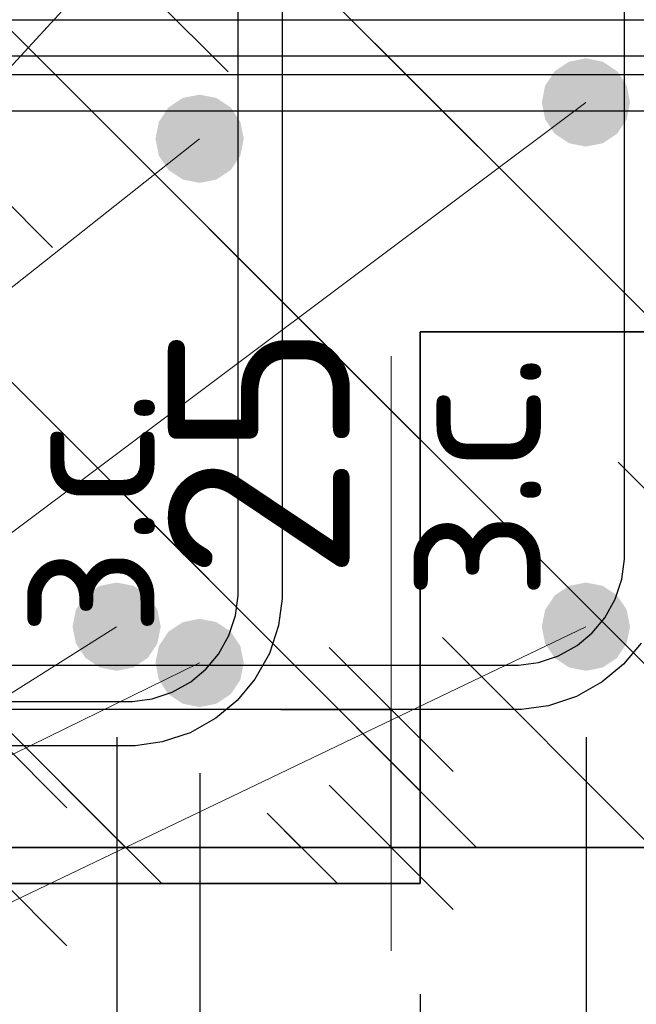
# Model space of a CAD drawing. Header units: metres. Extents: x -38 to 93, y -15 to 21.
# Tile 221 of 256: x 72.308 to 72.42, y 5.285 to 5.463. Entities that reach past the tile are written whole.
import ezdxf

# ---------------------------------------------------------------- set-up
doc = ezdxf.new("R2010")
doc.units = ezdxf.units.M
doc.header["$PDMODE"] = 65
for name, color, linetype, lineweight in [('XR$3$Арм. стержнями нижней зоны', 180, 'Continuous', 35), ('XR$3$Арм.стержн. Арматура края', 96, 'Continuous', 35), ('XR$3$Арм.стержн. Хомут', 240, 'Continuous', 35), ('XR$3$Арм.стержн.горизонт. 1', 180, 'Continuous', 35), ('XR$3$Размерная линия (1)', 7, 'Continuous', 13), ('XR$3$Размерная линия_ общее', 7, 'Continuous', 13), ('XR$5$Арм. стержнями нижней зоны', 180, 'Continuous', 35), ('XR$5$Арм.стержн. Арматура края', 96, 'Continuous', 35), ('XR$5$Арм.стержн. Хомут', 240, 'Continuous', 35), ('XR$5$Арм.стержн.горизонт. 1', 180, 'Continuous', 35), ('XR$5$Размерная линия (1)', 7, 'Continuous', 13), ('XR$5$Размерная линия_ общее', 7, 'Continuous', 13)]:
    doc.layers.add(name, color=color, linetype=linetype, lineweight=lineweight)
doc.styles.add('ISOCPEUR', font='txt')
doc.dimstyles.new('DIMSTYLE_10', dxfattribs={"dimtxt": 0.033, "dimasz": 0.0375, "dimexe": 0, "dimexo": 0, "dimgap": 0.0165, "dimtad": 2, "dimdec": 0, "dimlfac": 1000, "dimrnd": 1, "dimzin": 12, "dimdsep": 46, "dimtxsty": 'ISOCPEUR', "dimblk1": 'ALL_ML_STRICH', "dimblk2": 'ALL_ML_STRICH', "dimsah": 1, "dimcen": 0, "dimclrd": 7, "dimclre": 256, "dimclrt": 7, "dimadec": 0, "dimazin": 0, "dimtfac": 1, "dimtdec": 0, "dimtix": 1, "dimtmove": 2, "dimatfit": 3, "dimfxl": 0, "dimtvp": 1.2, "dimtzin": 0, "dimlwd": 0, "dimlwe": -3, "dimarcsym": 0})
doc.dimstyles.new('DIMSTYLE_12', dxfattribs={"dimtxt": 0.03, "dimasz": 0.03, "dimexe": 0, "dimexo": 0, "dimgap": 0.015, "dimtad": 2, "dimdec": 0, "dimlfac": 1000, "dimrnd": 1, "dimzin": 12, "dimdsep": 46, "dimtxsty": 'ISOCPEUR', "dimblk1": 'ALL_ML_STRICH', "dimblk2": 'ALL_ML_STRICH', "dimsah": 1, "dimcen": 0, "dimclrd": 7, "dimclre": 256, "dimclrt": 7, "dimadec": 0, "dimazin": 0, "dimtfac": 1, "dimtdec": 0, "dimtix": 1, "dimtmove": 2, "dimatfit": 3, "dimfxl": 0, "dimtzin": 0, "dimlwd": 0, "dimlwe": -3, "dimarcsym": 0})
doc.dimstyles.new('DIMSTYLE_14', dxfattribs={"dimtxt": 0.03, "dimasz": 0.03, "dimexe": 0, "dimexo": 0, "dimgap": 0.015, "dimtad": 2, "dimdec": 0, "dimlfac": 1000, "dimrnd": 1, "dimzin": 12, "dimdsep": 46, "dimtxsty": 'ISOCPEUR', "dimblk1": 'ALL_ML_STRICH', "dimblk2": 'ALL_ML_STRICH', "dimsah": 1, "dimcen": 0, "dimclrd": 7, "dimclre": 256, "dimclrt": 7, "dimadec": 0, "dimazin": 0, "dimtfac": 1, "dimtdec": 0, "dimtix": 1, "dimtmove": 2, "dimatfit": 3, "dimfxl": 0, "dimtvp": 1.2, "dimtzin": 0, "dimlwd": 0, "dimlwe": -3, "dimarcsym": 0})
pattern_1 = [(135, (0, 0), (-0.031819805, -0.031819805), [0.4, -0.05, 0, -0.05]), (135, (-0.01591, -0.01591), (-0.031819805, -0.031819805), [0.8, -0.1, 0.1, -0.1])]

# ---------------------------------------------------------------- blocks, each defined once
blk = doc.blocks.new('ALL_ML_STRICH')
at = {"color": 0, "linetype": 'ByBlock', "lineweight": -2}
for p, q in [((0, -0.5), (0, 0.5)), ((-0.3, -0.3), (0.3, 0.3)), ((-1, 0), (0.5, 0))]:
    blk.add_line(p, q, dxfattribs=at)
blk = doc.blocks.new('*D60')
at = {"layer": 'DEFPOINTS', "color": 7, "linetype": 'Continuous', "lineweight": 13, "transparency": 33554687}
for p in [(72.33548, 5.33805), (72.34048, 5.31305), (72.37547, 5.31305)]:
    blk.add_point(p, dxfattribs=at)
at = {"layer": 'XR$3$Размерная линия_ общее', "color": 253, "linetype": 'Continuous', "lineweight": -2, "true_color": 0xa0a0a0, "transparency": 33554687}
for p, q in [((72.35548, 5.33805), (72.37547, 5.33805)), ((72.36048, 5.31305), (72.37547, 5.31305))]:
    blk.add_line(p, q, dxfattribs=at)
at = {"layer": 'XR$3$Размерная линия_ общее', "color": 7, "linetype": 'Continuous', "lineweight": -2, "transparency": 33554687}
blk.add_line((72.37547, 5.31305), (72.37547, 5.33805), dxfattribs=at)
at = {"layer": 'XR$3$Размерная линия_ общее', "color": 7, "linetype": 'Continuous', "lineweight": 13, "transparency": 33554687, "xscale": 0.0375, "yscale": 0.0375, "zscale": 0.0375}
for p, rotation in [((72.37547, 5.33805), 90), ((72.37547, 5.31305), 270)]:
    blk.add_blockref('ALL_ML_STRICH', p, dxfattribs=dict(at, rotation=rotation))
at = {"layer": 'XR$3$Размерная линия_ общее', "color": 7, "linetype": 'Continuous', "lineweight": 13, "transparency": 33554687, "insert": (72.37568, 5.35783), "char_height": 0.027, "width": 0.00135, "attachment_point": 1, "rotation": 90, "line_spacing_factor": 0.60241, "style": 'ISOCPEUR'}
blk.add_mtext('з.с.', dxfattribs=at)
at = {"layer": 'XR$3$Размерная линия_ общее', "color": 7, "linetype": 'Continuous', "lineweight": 13, "transparency": 33554687, "insert": (72.35147, 5.38478), "char_height": 0.033, "width": 0.066, "attachment_point": 5, "rotation": 90, "style": 'ISOCPEUR'}
blk.add_mtext('\\A1;{25}', dxfattribs=at)
blk = doc.blocks.new('*D66')
at = {"layer": 'DEFPOINTS', "color": 7, "linetype": 'Continuous', "lineweight": 13, "transparency": 33554687}
for p in [(72.20082, 5.31305), (72.45078, 5.31305), (72.20082, 5.17282)]:
    blk.add_point(p, dxfattribs=at)
at = {"layer": 'XR$3$Размерная линия (1)', "color": 9, "linetype": 'Continuous', "lineweight": -2, "true_color": 0xc7c7c7, "transparency": 33554687}
for p, q in [((72.20082, 5.29305), (72.20082, 5.17282)), ((72.45078, 5.29305), (72.45078, 5.17282))]:
    blk.add_line(p, q, dxfattribs=at)
at = {"layer": 'XR$3$Размерная линия (1)', "color": 7, "linetype": 'Continuous', "lineweight": -2, "transparency": 33554687}
blk.add_line((72.20082, 5.17282), (72.45078, 5.17282), dxfattribs=at)
at = {"layer": 'XR$3$Размерная линия (1)', "color": 7, "linetype": 'Continuous', "lineweight": 13, "transparency": 33554687, "xscale": 0.03, "yscale": 0.03, "zscale": 0.03, "rotation": 180}
blk.add_blockref('ALL_ML_STRICH', (72.20082, 5.17282), dxfattribs=at)
at = {"layer": 'XR$3$Размерная линия (1)', "color": 7, "linetype": 'Continuous', "lineweight": 13, "transparency": 33554687, "xscale": 0.03, "yscale": 0.03, "zscale": 0.03}
blk.add_blockref('ALL_ML_STRICH', (72.45078, 5.17282), dxfattribs=at)
at = {"layer": 'XR$3$Размерная линия (1)', "color": 7, "linetype": 'Continuous', "lineweight": 13, "transparency": 33554687, "insert": (72.3273, 5.19532), "char_height": 0.03, "width": 0.09, "attachment_point": 5, "style": 'ISOCPEUR'}
blk.add_mtext('\\A1;{250}', dxfattribs=at)
blk = doc.blocks.new('*D86')
at = {"layer": 'DEFPOINTS', "color": 7, "linetype": 'Continuous', "lineweight": 13, "transparency": 33554687}
for p in [(72.24074, 5.35305), (72.32574, 5.35305), (72.24074, 5.23782)]:
    blk.add_point(p, dxfattribs=at)
at = {"layer": 'XR$3$Размерная линия (1)', "color": 9, "linetype": 'Continuous', "lineweight": -2, "true_color": 0xc7c7c7, "transparency": 33554687}
for p, q in [((72.24074, 5.33305), (72.24074, 5.23782)), ((72.32574, 5.33305), (72.32574, 5.23782))]:
    blk.add_line(p, q, dxfattribs=at)
at = {"layer": 'XR$3$Размерная линия (1)', "color": 7, "linetype": 'Continuous', "lineweight": -2, "transparency": 33554687}
blk.add_line((72.24074, 5.23782), (72.32574, 5.23782), dxfattribs=at)
at = {"layer": 'XR$3$Размерная линия (1)', "color": 7, "linetype": 'Continuous', "lineweight": 13, "transparency": 33554687, "xscale": 0.03, "yscale": 0.03, "zscale": 0.03, "rotation": 180}
blk.add_blockref('ALL_ML_STRICH', (72.24074, 5.23782), dxfattribs=at)
at = {"layer": 'XR$3$Размерная линия (1)', "color": 7, "linetype": 'Continuous', "lineweight": 13, "transparency": 33554687, "xscale": 0.03, "yscale": 0.03, "zscale": 0.03}
blk.add_blockref('ALL_ML_STRICH', (72.32574, 5.23782), dxfattribs=at)
at = {"layer": 'XR$3$Размерная линия (1)', "color": 7, "linetype": 'Continuous', "lineweight": 13, "transparency": 33554687, "insert": (72.28474, 5.26032), "char_height": 0.03, "width": 0.06, "attachment_point": 5, "style": 'ISOCPEUR'}
blk.add_mtext('\\A1;{85}', dxfattribs=at)
blk = doc.blocks.new('*D87')
at = {"layer": 'DEFPOINTS', "color": 7, "linetype": 'Continuous', "lineweight": 13, "transparency": 33554687}
for p in [(72.32574, 5.35305), (72.41082, 5.35305), (72.32574, 5.23782)]:
    blk.add_point(p, dxfattribs=at)
at = {"layer": 'XR$3$Размерная линия (1)', "color": 9, "linetype": 'Continuous', "lineweight": -2, "true_color": 0xc7c7c7, "transparency": 33554687}
for p, q in [((72.32574, 5.33305), (72.32574, 5.23782)), ((72.41082, 5.33305), (72.41082, 5.23782))]:
    blk.add_line(p, q, dxfattribs=at)
at = {"layer": 'XR$3$Размерная линия (1)', "color": 7, "linetype": 'Continuous', "lineweight": -2, "transparency": 33554687}
blk.add_line((72.32574, 5.23782), (72.41082, 5.23782), dxfattribs=at)
at = {"layer": 'XR$3$Размерная линия (1)', "color": 7, "linetype": 'Continuous', "lineweight": 13, "transparency": 33554687, "xscale": 0.03, "yscale": 0.03, "zscale": 0.03, "rotation": 180}
blk.add_blockref('ALL_ML_STRICH', (72.32574, 5.23782), dxfattribs=at)
at = {"layer": 'XR$3$Размерная линия (1)', "color": 7, "linetype": 'Continuous', "lineweight": 13, "transparency": 33554687, "xscale": 0.03, "yscale": 0.03, "zscale": 0.03}
blk.add_blockref('ALL_ML_STRICH', (72.41082, 5.23782), dxfattribs=at)
at = {"layer": 'XR$3$Размерная линия (1)', "color": 7, "linetype": 'Continuous', "lineweight": 13, "transparency": 33554687, "insert": (72.36978, 5.26032), "char_height": 0.03, "width": 0.06, "attachment_point": 5, "style": 'ISOCPEUR'}
blk.add_mtext('\\A1;{85}', dxfattribs=at)
blk = doc.blocks.new('*D88')
at = {"layer": 'DEFPOINTS', "color": 7, "linetype": 'Continuous', "lineweight": 13, "transparency": 33554687}
for p in [(72.41082, 5.35305), (72.45078, 5.31305), (72.41082, 5.23782)]:
    blk.add_point(p, dxfattribs=at)
at = {"layer": 'XR$3$Размерная линия (1)', "color": 9, "linetype": 'Continuous', "lineweight": -2, "true_color": 0xc7c7c7, "transparency": 33554687}
for p, q in [((72.41082, 5.33305), (72.41082, 5.23782)), ((72.45078, 5.29305), (72.45078, 5.23782))]:
    blk.add_line(p, q, dxfattribs=at)
at = {"layer": 'XR$3$Размерная линия (1)', "color": 7, "linetype": 'Continuous', "lineweight": -2, "transparency": 33554687}
blk.add_line((72.41082, 5.23782), (72.45078, 5.23782), dxfattribs=at)
at = {"layer": 'XR$3$Размерная линия (1)', "color": 7, "linetype": 'Continuous', "lineweight": 13, "transparency": 33554687, "xscale": 0.03, "yscale": 0.03, "zscale": 0.03, "rotation": 180}
blk.add_blockref('ALL_ML_STRICH', (72.41082, 5.23782), dxfattribs=at)
at = {"layer": 'XR$3$Размерная линия (1)', "color": 7, "linetype": 'Continuous', "lineweight": 13, "transparency": 33554687, "xscale": 0.03, "yscale": 0.03, "zscale": 0.03}
blk.add_blockref('ALL_ML_STRICH', (72.45078, 5.23782), dxfattribs=at)
at = {"layer": 'XR$3$Размерная линия (1)', "color": 7, "linetype": 'Continuous', "lineweight": 13, "transparency": 33554687, "insert": (72.49112, 5.26002), "char_height": 0.03, "width": 0.06, "attachment_point": 5, "style": 'ISOCPEUR'}
blk.add_mtext('\\A1;{40}', dxfattribs=at)
blk = doc.blocks.new('*D518')
at = {"layer": 'DEFPOINTS', "color": 7, "linetype": 'Continuous', "lineweight": 13, "transparency": 33554687}
for p in [(72.26544, 5.33148), (72.27044, 5.30648), (72.30543, 5.30648)]:
    blk.add_point(p, dxfattribs=at)
at = {"layer": 'XR$5$Размерная линия_ общее', "color": 253, "linetype": 'Continuous', "lineweight": -2, "true_color": 0xa0a0a0, "transparency": 33554687}
for p, q in [((72.28544, 5.33148), (72.30543, 5.33148)), ((72.29044, 5.30648), (72.30543, 5.30648))]:
    blk.add_line(p, q, dxfattribs=at)
at = {"layer": 'XR$5$Размерная линия_ общее', "color": 7, "linetype": 'Continuous', "lineweight": -2, "transparency": 33554687}
blk.add_line((72.30543, 5.30648), (72.30543, 5.33148), dxfattribs=at)
at = {"layer": 'XR$5$Размерная линия_ общее', "color": 7, "linetype": 'Continuous', "lineweight": 13, "transparency": 33554687, "xscale": 0.0375, "yscale": 0.0375, "zscale": 0.0375}
for p, rotation in [((72.30543, 5.33148), 90), ((72.30543, 5.30648), 270)]:
    blk.add_blockref('ALL_ML_STRICH', p, dxfattribs=dict(at, rotation=rotation))
at = {"layer": 'XR$5$Размерная линия_ общее', "color": 7, "linetype": 'Continuous', "lineweight": 13, "transparency": 33554687, "insert": (72.30564, 5.35126), "char_height": 0.027, "width": 0.00135, "attachment_point": 1, "rotation": 90, "line_spacing_factor": 0.60241, "style": 'ISOCPEUR'}
blk.add_mtext('з.с.', dxfattribs=at)
at = {"layer": 'XR$5$Размерная линия_ общее', "color": 7, "linetype": 'Continuous', "lineweight": 13, "transparency": 33554687, "insert": (72.28143, 5.37821), "char_height": 0.033, "width": 0.066, "attachment_point": 5, "rotation": 90, "style": 'ISOCPEUR'}
blk.add_mtext('\\A1;{25}', dxfattribs=at)
blk = doc.blocks.new('*D520')
at = {"layer": 'DEFPOINTS', "color": 7, "linetype": 'Continuous', "lineweight": 13, "transparency": 33554687}
for p in [(72.13078, 5.30648), (72.38074, 5.30648), (72.13078, 5.16625)]:
    blk.add_point(p, dxfattribs=at)
at = {"layer": 'XR$5$Размерная линия (1)', "color": 9, "linetype": 'Continuous', "lineweight": -2, "true_color": 0xc7c7c7, "transparency": 33554687}
for p, q in [((72.13078, 5.28648), (72.13078, 5.16625)), ((72.38074, 5.28648), (72.38074, 5.16625))]:
    blk.add_line(p, q, dxfattribs=at)
at = {"layer": 'XR$5$Размерная линия (1)', "color": 7, "linetype": 'Continuous', "lineweight": -2, "transparency": 33554687}
blk.add_line((72.13078, 5.16625), (72.38074, 5.16625), dxfattribs=at)
at = {"layer": 'XR$5$Размерная линия (1)', "color": 7, "linetype": 'Continuous', "lineweight": 13, "transparency": 33554687, "xscale": 0.03, "yscale": 0.03, "zscale": 0.03, "rotation": 180}
blk.add_blockref('ALL_ML_STRICH', (72.13078, 5.16625), dxfattribs=at)
at = {"layer": 'XR$5$Размерная линия (1)', "color": 7, "linetype": 'Continuous', "lineweight": 13, "transparency": 33554687, "xscale": 0.03, "yscale": 0.03, "zscale": 0.03}
blk.add_blockref('ALL_ML_STRICH', (72.38074, 5.16625), dxfattribs=at)
at = {"layer": 'XR$5$Размерная линия (1)', "color": 7, "linetype": 'Continuous', "lineweight": 13, "transparency": 33554687, "insert": (72.25726, 5.18875), "char_height": 0.03, "width": 0.09, "attachment_point": 5, "style": 'ISOCPEUR'}
blk.add_mtext('\\A1;{250}', dxfattribs=at)
blk = doc.blocks.new('*D526')
at = {"layer": 'DEFPOINTS', "color": 7, "linetype": 'Continuous', "lineweight": 13, "transparency": 33554687}
for p in [(72.2557, 5.34648), (72.34078, 5.34648), (72.2557, 5.23125)]:
    blk.add_point(p, dxfattribs=at)
at = {"layer": 'XR$5$Размерная линия (1)', "color": 9, "linetype": 'Continuous', "lineweight": -2, "true_color": 0xc7c7c7, "transparency": 33554687}
for p, q in [((72.2557, 5.32648), (72.2557, 5.23125)), ((72.34078, 5.32648), (72.34078, 5.23125))]:
    blk.add_line(p, q, dxfattribs=at)
at = {"layer": 'XR$5$Размерная линия (1)', "color": 7, "linetype": 'Continuous', "lineweight": -2, "transparency": 33554687}
blk.add_line((72.2557, 5.23125), (72.34078, 5.23125), dxfattribs=at)
at = {"layer": 'XR$5$Размерная линия (1)', "color": 7, "linetype": 'Continuous', "lineweight": 13, "transparency": 33554687, "xscale": 0.03, "yscale": 0.03, "zscale": 0.03, "rotation": 180}
blk.add_blockref('ALL_ML_STRICH', (72.2557, 5.23125), dxfattribs=at)
at = {"layer": 'XR$5$Размерная линия (1)', "color": 7, "linetype": 'Continuous', "lineweight": 13, "transparency": 33554687, "xscale": 0.03, "yscale": 0.03, "zscale": 0.03}
blk.add_blockref('ALL_ML_STRICH', (72.34078, 5.23125), dxfattribs=at)
at = {"layer": 'XR$5$Размерная линия (1)', "color": 7, "linetype": 'Continuous', "lineweight": 13, "transparency": 33554687, "insert": (72.29974, 5.25375), "char_height": 0.03, "width": 0.06, "attachment_point": 5, "style": 'ISOCPEUR'}
blk.add_mtext('\\A1;{85}', dxfattribs=at)
blk = doc.blocks.new('*D527')
at = {"layer": 'DEFPOINTS', "color": 7, "linetype": 'Continuous', "lineweight": 13, "transparency": 33554687}
for p in [(72.34078, 5.34648), (72.38074, 5.30648), (72.34078, 5.23125)]:
    blk.add_point(p, dxfattribs=at)
at = {"layer": 'XR$5$Размерная линия (1)', "color": 9, "linetype": 'Continuous', "lineweight": -2, "true_color": 0xc7c7c7, "transparency": 33554687}
for p, q in [((72.34078, 5.32648), (72.34078, 5.23125)), ((72.38074, 5.28648), (72.38074, 5.23125))]:
    blk.add_line(p, q, dxfattribs=at)
at = {"layer": 'XR$5$Размерная линия (1)', "color": 7, "linetype": 'Continuous', "lineweight": -2, "transparency": 33554687}
blk.add_line((72.34078, 5.23125), (72.38074, 5.23125), dxfattribs=at)
at = {"layer": 'XR$5$Размерная линия (1)', "color": 7, "linetype": 'Continuous', "lineweight": 13, "transparency": 33554687, "xscale": 0.03, "yscale": 0.03, "zscale": 0.03, "rotation": 180}
blk.add_blockref('ALL_ML_STRICH', (72.34078, 5.23125), dxfattribs=at)
at = {"layer": 'XR$5$Размерная линия (1)', "color": 7, "linetype": 'Continuous', "lineweight": 13, "transparency": 33554687, "xscale": 0.03, "yscale": 0.03, "zscale": 0.03}
blk.add_blockref('ALL_ML_STRICH', (72.38074, 5.23125), dxfattribs=at)
at = {"layer": 'XR$5$Размерная линия (1)', "color": 7, "linetype": 'Continuous', "lineweight": 13, "transparency": 33554687, "insert": (72.42108, 5.25344), "char_height": 0.03, "width": 0.06, "attachment_point": 5, "style": 'ISOCPEUR'}
blk.add_mtext('\\A1;{40}', dxfattribs=at)

msp = doc.modelspace()

# ---------------------------------------------------------------- hatches: boundary and pattern name
at = {"linetype": 'Continuous', "lineweight": 13, "transparency": 33554687}
h = msp.add_hatch(dxfattribs=at)
h.set_pattern_fill('__________540', scale=0.015, style=0, pattern_type=2)
h.set_pattern_definition(pattern_1)
h.paths.add_polyline_path([(72.20078, 5.61305), (72.20078, 5.41305), (72.63295, 5.41305), (72.63295, 5.61305)], flags=0)
at = {"linetype": 'Continuous', "lineweight": 25, "transparency": 33554687}
h = msp.add_hatch(dxfattribs=at)
h.set_pattern_fill('__________540', scale=0.015, style=0, pattern_type=2)
h.set_pattern_definition(pattern_1)
h.paths.add_polyline_path([(72.38074, 5.60648), (72.13074, 5.60648), (72.13074, 5.30648), (72.38074, 5.30648)], flags=0)
at = {"linetype": 'Continuous', "lineweight": 13, "transparency": 33554687}
h = msp.add_hatch(dxfattribs=at)
h.set_pattern_fill('__________540', scale=0.015, style=0, pattern_type=2)
h.set_pattern_definition(pattern_1)
h.paths.add_polyline_path([(72.38074, 5.60648), (72.38074, 5.40648), (72.56291, 5.40648), (72.56291, 5.60648)], flags=0)
at = {"linetype": 'Continuous', "lineweight": 25, "transparency": 33554687}
h = msp.add_hatch(dxfattribs=at)
h.set_pattern_fill('__________540', scale=0.015, style=0, pattern_type=2)
h.set_pattern_definition(pattern_1)
h.paths.add_polyline_path([(72.20078, 5.31305), (72.45078, 5.31305), (72.45078, 5.41305), (72.20078, 5.41305)], flags=0)
at = {"layer": 'XR$3$Арм.стержн.горизонт. 1', "linetype": 'Continuous', "lineweight": 50, "transparency": 33554687}
for points in [[(72.41878, 5.44805), (72.41817, 5.45112), (72.41644, 5.45371), (72.41384, 5.45545), (72.41078, 5.45605), (72.40772, 5.45545), (72.40512, 5.45371), (72.40339, 5.45112), (72.40278, 5.44805), (72.40339, 5.44499), (72.40512, 5.4424), (72.40772, 5.44066), (72.41078, 5.44005), (72.41384, 5.44066), (72.41644, 5.4424), (72.41817, 5.44499)], [(72.3337, 5.35305), (72.33309, 5.35612), (72.33136, 5.35871), (72.32876, 5.36045), (72.3257, 5.36105), (72.32264, 5.36045), (72.32005, 5.35871), (72.31831, 5.35612), (72.3177, 5.35305), (72.31831, 5.34999), (72.32005, 5.3474), (72.32264, 5.34566), (72.3257, 5.34505), (72.32876, 5.34566), (72.33136, 5.3474), (72.33309, 5.34999)], [(72.41878, 5.35305), (72.41817, 5.35612), (72.41644, 5.35871), (72.41384, 5.36045), (72.41078, 5.36105), (72.40772, 5.36045), (72.40512, 5.35871), (72.40339, 5.35612), (72.40278, 5.35305), (72.40339, 5.34999), (72.40512, 5.3474), (72.40772, 5.34566), (72.41078, 5.34505), (72.41384, 5.34566), (72.41644, 5.3474), (72.41817, 5.34999)]]:
    msp.add_hatch(color=7, dxfattribs=at).paths.add_polyline_path(points)
at = {"layer": 'XR$5$Арм.стержн.горизонт. 1', "linetype": 'Continuous', "lineweight": 50, "transparency": 33554687}
for points in [[(72.34874, 5.44148), (72.34813, 5.44454), (72.3464, 5.44714), (72.3438, 5.44887), (72.34074, 5.44948), (72.33768, 5.44887), (72.33508, 5.44714), (72.33335, 5.44454), (72.33274, 5.44148), (72.33335, 5.43842), (72.33508, 5.43582), (72.33768, 5.43409), (72.34074, 5.43348), (72.3438, 5.43409), (72.3464, 5.43582), (72.34813, 5.43842)], [(72.34874, 5.34648), (72.34813, 5.34954), (72.3464, 5.35214), (72.3438, 5.35387), (72.34074, 5.35448), (72.33768, 5.35387), (72.33508, 5.35214), (72.33335, 5.34954), (72.33274, 5.34648), (72.33335, 5.34342), (72.33508, 5.34082), (72.33768, 5.33909), (72.34074, 5.33848), (72.3438, 5.33909), (72.3464, 5.34082), (72.34813, 5.34342)]]:
    msp.add_hatch(color=7, dxfattribs=at).paths.add_polyline_path(points)

# ---------------------------------------------------------------- linework, layer by layer
at = {"color": 7, "linetype": 'Continuous', "lineweight": 35, "transparency": 33554687}
for p, q in [((72.38074, 5.30648), (72.38074, 5.40648)), ((72.38074, 5.40648), (72.56291, 5.40648)), ((72.20078, 5.31305), (72.45078, 5.31305)), ((72.13074, 5.30648), (72.38074, 5.30648))]:
    msp.add_line(p, q, dxfattribs=at)
at = {"color": 7, "linetype": 'Continuous', "lineweight": 13, "transparency": 33554687}
msp.add_line((72.37547, 5.33805), (72.37547, 5.40205), dxfattribs=at)
at = {"layer": 'XR$3$Арм. стержнями нижней зоны', "color": 4, "linetype": 'Continuous', "lineweight": 25, "transparency": 33554687}
msp.add_lwpolyline([(72.22578, 5.46305), (72.63795, 5.46305), (72.63795, 5.45305), (72.22578, 5.45305), (72.22578, 5.46305)], dxfattribs=at)
at = {"layer": 'XR$3$Арм.стержн. Арматура края', "color": 4, "linetype": 'Continuous', "lineweight": 25, "transparency": 33554687}
msp.add_lwpolyline([(72.63795, 5.45305), (72.25434, 5.45305), (72.24913, 5.45378), (72.24369, 5.45557), (72.23868, 5.45838), (72.23455, 5.46183), (72.2311, 5.46595), (72.2283, 5.47096), (72.2265, 5.4764), (72.22578, 5.48162), (72.22578, 5.55849), (72.2265, 5.56371), (72.2283, 5.56914), (72.2311, 5.57415), (72.23455, 5.57828), (72.23868, 5.58173), (72.24369, 5.58454), (72.24913, 5.58633), (72.25434, 5.58705), (72.63795, 5.58705)], dxfattribs=at)
at = {"layer": 'XR$3$Арм.стержн. Хомут', "color": 40, "linetype": 'Continuous', "lineweight": 25, "transparency": 33554687}
for points in [[(72.24915, 5.34605), (72.39855, 5.34605), (72.40216, 5.34656), (72.40583, 5.34776), (72.40918, 5.34964), (72.41191, 5.35192), (72.41419, 5.35465), (72.41607, 5.35801), (72.41728, 5.36167), (72.41778, 5.36529), (72.41778, 5.55782)], [(72.24915, 5.34605), (72.39855, 5.34605), (72.40216, 5.34656), (72.40583, 5.34776), (72.40918, 5.34964), (72.41191, 5.35192), (72.41419, 5.35465), (72.41607, 5.35801), (72.41728, 5.36167), (72.41778, 5.36529), (72.41778, 5.55782)], [(72.42081, 5.35009), (72.41759, 5.34624), (72.41374, 5.34303), (72.40906, 5.34041), (72.40398, 5.33873), (72.3991, 5.33805), (72.24859, 5.33805)], [(72.42081, 5.35009), (72.41759, 5.34624), (72.41374, 5.34303), (72.40906, 5.34041), (72.40398, 5.33873), (72.3991, 5.33805), (72.24859, 5.33805)]]:
    msp.add_lwpolyline(points, dxfattribs=at)
at = {"layer": 'XR$3$Арм.стержн.горизонт. 1', "color": 7, "linetype": 'Continuous', "lineweight": 13, "transparency": 33554687}
for q in [(72.41074, 5.56805), (72.41078, 5.44805), (72.3257, 5.35305), (72.41078, 5.35305)]:
    msp.add_line((72.05819, 5.18415), q, dxfattribs=at)
at = {"layer": 'XR$5$Арм. стержнями нижней зоны', "color": 4, "linetype": 'Continuous', "lineweight": 25, "transparency": 33554687}
msp.add_lwpolyline([(72.15574, 5.45648), (72.56791, 5.45648), (72.56791, 5.44648), (72.15574, 5.44648), (72.15574, 5.45648)], dxfattribs=at)
at = {"layer": 'XR$5$Арм.стержн. Арматура края', "color": 4, "linetype": 'Continuous', "lineweight": 25, "transparency": 33554687}
for points in [[(72.56791, 5.44648), (72.1843, 5.44648), (72.17909, 5.44721), (72.17365, 5.449), (72.16864, 5.45181), (72.16451, 5.45525), (72.16106, 5.45938), (72.15826, 5.46439), (72.15646, 5.46983), (72.15574, 5.47505), (72.15574, 5.55192), (72.15646, 5.55713), (72.15826, 5.56257), (72.16106, 5.56758), (72.16451, 5.57171), (72.16864, 5.57516), (72.17365, 5.57796), (72.17909, 5.57976), (72.1843, 5.58048), (72.56791, 5.58048)], [(72.56791, 5.57048), (72.185, 5.57048), (72.18136, 5.56998), (72.17769, 5.56877), (72.17434, 5.56689), (72.17161, 5.56461), (72.16933, 5.56188), (72.16745, 5.55853), (72.16624, 5.55486), (72.16574, 5.55122), (72.16574, 5.47574), (72.16624, 5.4721), (72.16745, 5.46844), (72.16933, 5.46508), (72.17161, 5.46235), (72.17434, 5.46008), (72.17769, 5.4582), (72.18136, 5.45699), (72.185, 5.45648), (72.56791, 5.45648)]]:
    msp.add_lwpolyline(points, dxfattribs=at)
at = {"layer": 'XR$5$Арм.стержн. Хомут', "color": 40, "linetype": 'Continuous', "lineweight": 25, "transparency": 33554687}
for points in [[(72.35574, 5.5518), (72.35574, 5.35816), (72.35506, 5.35328), (72.35339, 5.3482), (72.35077, 5.34352), (72.34755, 5.33967), (72.3437, 5.33645), (72.33902, 5.33384), (72.33394, 5.33216), (72.32906, 5.33148), (72.17855, 5.33148)], [(72.35574, 5.5518), (72.35574, 5.35816), (72.35506, 5.35328), (72.35339, 5.3482), (72.35077, 5.34352), (72.34755, 5.33967), (72.3437, 5.33645), (72.33902, 5.33384), (72.33394, 5.33216), (72.32906, 5.33148), (72.17855, 5.33148)], [(72.17911, 5.33948), (72.32851, 5.33948), (72.33212, 5.33998), (72.33579, 5.34119), (72.33914, 5.34307), (72.34187, 5.34535), (72.34415, 5.34808), (72.34603, 5.35143), (72.34724, 5.3551), (72.34774, 5.35871), (72.34774, 5.55125)], [(72.17911, 5.33948), (72.32851, 5.33948), (72.33212, 5.33998), (72.33579, 5.34119), (72.33914, 5.34307), (72.34187, 5.34535), (72.34415, 5.34808), (72.34603, 5.35143), (72.34724, 5.3551), (72.34774, 5.35871), (72.34774, 5.55125)]]:
    msp.add_lwpolyline(points, dxfattribs=at)
at = {"layer": 'XR$5$Арм.стержн.горизонт. 1', "color": 7, "linetype": 'Continuous', "lineweight": 13, "transparency": 33554687}
for q in [(72.34074, 5.44148), (72.34074, 5.34648)]:
    msp.add_line((72.02729, 5.19353), q, dxfattribs=at)

# ---------------------------------------------------------------- dimensions: what is measured, and where the dimension line sits
at = {"layer": 'XR$3$Размерная линия (1)', "color": 7, "linetype": 'Continuous', "lineweight": 13, "transparency": 33554687}
for base, p1, p2, dimstyle, picture, middle in [((72.32574, 5.23782), (72.24074, 5.33305), (72.32574, 5.33305), 'DIMSTYLE_12', '*D86', (72.28474, 5.26032)), ((72.41082, 5.23782), (72.32574, 5.33305), (72.41082, 5.33305), 'DIMSTYLE_12', '*D87', (72.36978, 5.26032)), ((72.45078, 5.23782), (72.41082, 5.33305), (72.45078, 5.29305), 'DIMSTYLE_14', '*D88', (72.49112, 5.26002)), ((72.45078, 5.17282), (72.20082, 5.29305), (72.45078, 5.29305), 'DIMSTYLE_12', '*D66', (72.3273, 5.19532))]:
    dim = msp.add_linear_dim(base=base, p1=p1, p2=p2, dimstyle=dimstyle, override={"dimpost": '<>', "dimclrd": 7, "dimclre": 9, "dimclrt": 7, "dimlwd": 0, "dimlwe": 65533}, dxfattribs=at)
    dim.commit()
    dim.dimension.update_dxf_attribs({"geometry": picture, "text_midpoint": middle, "dimtype": 160})
at = {"layer": 'XR$3$Размерная линия_ общее', "color": 7, "linetype": 'Continuous', "lineweight": 13, "transparency": 33554687}
dim = msp.add_linear_dim(base=(72.37547, 5.33805), p1=(72.36048, 5.31305), p2=(72.35548, 5.33805), angle=90, text='<>\\Xз.с.', dimstyle='DIMSTYLE_10', override={"dimpost": '<>', "dimclrd": 7, "dimclre": 253, "dimclrt": 7, "dimlwd": 0, "dimlwe": 65533}, dxfattribs=at)
dim.commit()
dim.dimension.update_dxf_attribs({"geometry": '*D60', "text_midpoint": (72.35147, 5.38478), "dimtype": 160})
at = {"layer": 'XR$5$Размерная линия (1)', "color": 7, "linetype": 'Continuous', "lineweight": 13, "transparency": 33554687}
for base, p1, p2, dimstyle, picture, middle in [((72.34078, 5.23125), (72.2557, 5.32648), (72.34078, 5.32648), 'DIMSTYLE_12', '*D526', (72.29974, 5.25375)), ((72.38074, 5.23125), (72.34078, 5.32648), (72.38074, 5.28648), 'DIMSTYLE_14', '*D527', (72.42108, 5.25344)), ((72.38074, 5.16625), (72.13078, 5.28648), (72.38074, 5.28648), 'DIMSTYLE_12', '*D520', (72.25726, 5.18875))]:
    dim = msp.add_linear_dim(base=base, p1=p1, p2=p2, dimstyle=dimstyle, override={"dimpost": '<>', "dimclrd": 7, "dimclre": 9, "dimclrt": 7, "dimlwd": 0, "dimlwe": 65533}, dxfattribs=at)
    dim.commit()
    dim.dimension.update_dxf_attribs({"geometry": picture, "text_midpoint": middle, "dimtype": 160})
at = {"layer": 'XR$5$Размерная линия_ общее', "color": 7, "linetype": 'Continuous', "lineweight": 13, "transparency": 33554687}
dim = msp.add_linear_dim(base=(72.30543, 5.33148), p1=(72.29044, 5.30648), p2=(72.28544, 5.33148), angle=90, text='<>\\Xз.с.', dimstyle='DIMSTYLE_10', override={"dimpost": '<>', "dimclrd": 7, "dimclre": 253, "dimclrt": 7, "dimlwd": 0, "dimlwe": 65533}, dxfattribs=at)
dim.commit()
dim.dimension.update_dxf_attribs({"geometry": '*D518', "text_midpoint": (72.28143, 5.37821), "dimtype": 160})

doc.saveas('drawing.dxf')
